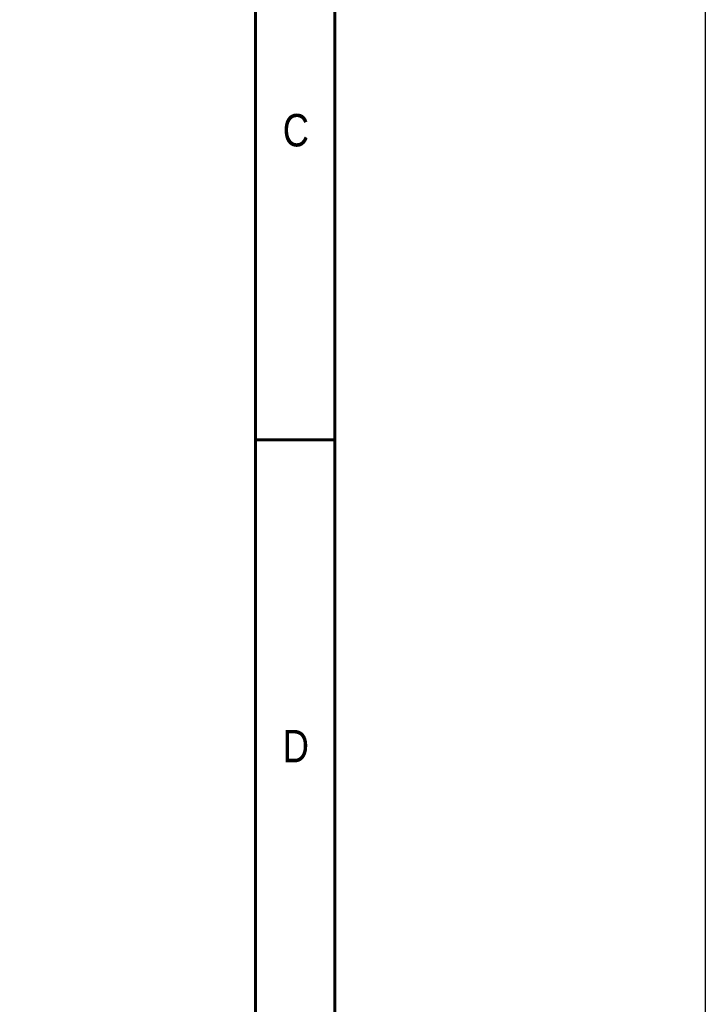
# Model space of a CAD drawing. Header units: inches. Extents: x 0 to 5655, y -2263 to 1330.
# Tile 121 of 231: x 4429 to 4553, y -733 to -554. Entities that reach past the tile are written whole.
import ezdxf
from ezdxf.enums import TextEntityAlignment as Align

# ---------------------------------------------------------------- set-up
doc = ezdxf.new("R2010")
doc.units = ezdxf.units.IN
doc.header["$MEASUREMENT"] = 0
doc.layers.add('BORDER', color=7, linetype='Continuous')
doc.styles.add('SEACAD_arial_ttf', font='arial.ttf', dxfattribs={"height": 0.2})

# ---------------------------------------------------------------- blocks, each defined once
blk = doc.blocks.new('A4橫')
at = {"layer": 'BORDER', "color": 123, "linetype": 'Continuous', "lineweight": 60, "ltscale": 25.4}
for p, q in [((4924.324, 1170.892), (4924.324, 1453.749)), ((4917.114, 1446.539), (4917.114, 1170.892)), ((4924.324, 1261.095), (4917.114, 1261.095))]:
    blk.add_line(p, q, dxfattribs=at)
at = {"layer": 'BORDER', "color": 60, "linetype": 'Continuous', "ltscale": 25.4, "style": 'SEACAD_arial_ttf', "width": 0.8}
for s, p in [('C', (4919.601, 1290.649)), ('D', (4919.601, 1234.806))]:
    blk.add_text(s, height=2.943, dxfattribs=at).set_placement(p, align=Align.TOP_LEFT)

msp = doc.modelspace()

# ---------------------------------------------------------------- linework, layer by layer
at = {"color": 4}
msp.add_lwpolyline([(4033.092, 513.153), (4553.092, 513.153), (4553.092, -2262.847), (4033.092, -2262.847)], close=True, dxfattribs=at)

# ---------------------------------------------------------------- block references
at = {"xscale": 2, "yscale": 2, "zscale": 2}
msp.add_blockref('A4橫', (-5362.766, -3152.488), dxfattribs=at)

doc.saveas('drawing.dxf')
